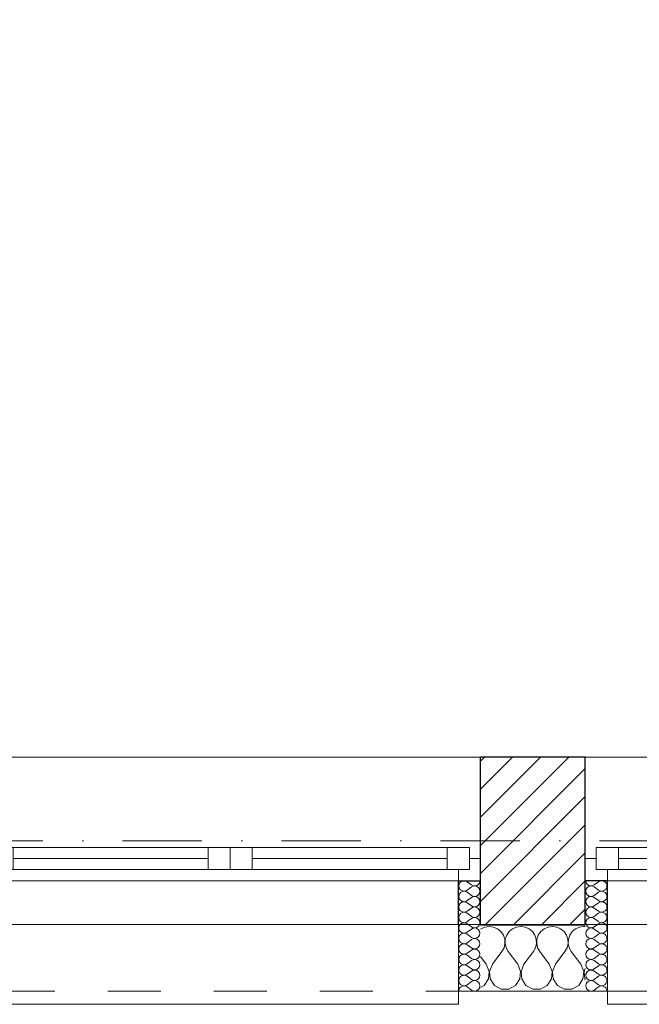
# Model space of a CAD drawing. Header units: millimetres. Extents: x 172139 to 266886, y 95607 to 138225.
# Tile 40 of 71: x 209365 to 210768, y 106825 to 109055. Entities that reach past the tile are written whole.
import ezdxf

# ---------------------------------------------------------------- set-up
doc = ezdxf.new("R2010")
doc.units = ezdxf.units.MM
doc.header["$MEASUREMENT"] = 0
doc.linetypes.add('Kropki i Kreski', pattern=[360, 180, -90, 0, -90])
doc.linetypes.add('Przerywana', pattern=[240, 120, -120])
for name, color, linetype in [('Konstrukcja - Siatki mod', 7, 'Continuous'), ('KR_INW', 7, 'Continuous'), ('NAPIS_SODON', 7, 'Continuous'), ('Okna ArchiCADa', 7, 'Continuous')]:
    doc.layers.add(name, color=color, linetype=linetype)
doc.layers.add('Konstrukcja - Siatki mod_Nr_pióra__48', color=7, linetype='Continuous', lineweight=15, true_color=0xa80f02)
doc.layers.add('KR_INW_Nr_pióra__102', color=7, linetype='Continuous', lineweight=5, true_color=0xcccccc)
for name, color, linetype, lineweight in [('KR_INW_Nr_pióra__101', 252, 'Continuous', 5), ('KR_INW_Nr_pióra__27', 7, 'Continuous', 25), ('KR_INW_Nr_pióra__47', 7, 'Continuous', 15), ('NAPIS_SODON_Nr_pióra__1', 7, 'Continuous', 13), ('Okna ArchiCADa_Nr_pióra__1', 7, 'Continuous', 13), ('Okna ArchiCADa_Nr_pióra__27', 7, 'Continuous', 25)]:
    doc.layers.add(name, color=color, linetype=linetype, lineweight=lineweight)

# ---------------------------------------------------------------- blocks, each defined once
blk = doc.blocks.new('Strop_1', base_point=(179225, 121523.3))
at = {"layer": 'NAPIS_SODON_Nr_pióra__1', "linetype": 'Continuous', "flags": 128}
blk.add_lwpolyline([(179225, 121523.3), (179225.9, 107003.8), (250898.3, 107008.3), (250897.4, 121527.8)], close=True, dxfattribs=at)
blk = doc.blocks.new('*X159')
at = {"layer": 'KR_INW_Nr_pióra__102', "linetype": 'Continuous'}
for p, q in [((210428.6, 107001.6), (210418.8, 107000.2)), ((210438.3, 107000.2), (210428.6, 107001.6)), ((210500, 107001.6), (210490.2, 107000.2)), ((210509.8, 107000.2), (210500, 107001.6)), ((210571.4, 107001.6), (210561.7, 107000.2)), ((210581.2, 107000.2), (210571.4, 107001.6)), ((210642.9, 107001.6), (210633.1, 107000.2)), ((210646.1, 107001.1), (210642.9, 107001.6)), ((210409.8, 106996.2), (210408.5, 106995.1)), ((210418.8, 107000.2), (210409.8, 106996.2)), ((210447.3, 106996.2), (210438.3, 107000.2)), ((210454.9, 106989.9), (210447.3, 106996.2)), ((210460.5, 106981.8), (210454.9, 106989.9)), ((210463.7, 106972.5), (210460.5, 106981.8)), ((210468.1, 106981.8), (210464.9, 106972.5)), ((210473.6, 106989.9), (210468.1, 106981.8)), ((210481.2, 106996.2), (210473.6, 106989.9)), ((210490.2, 107000.2), (210481.2, 106996.2)), ((210518.8, 106996.2), (210509.8, 107000.2)), ((210526.4, 106989.9), (210518.8, 106996.2)), ((210531.9, 106981.8), (210526.4, 106989.9)), ((210535.1, 106972.5), (210531.9, 106981.8)), ((210539.5, 106981.8), (210536.3, 106972.5)), ((210545.1, 106989.9), (210539.5, 106981.8)), ((210552.7, 106996.2), (210545.1, 106989.9)), ((210561.7, 107000.2), (210552.7, 106996.2)), ((210590.2, 106996.2), (210581.2, 107000.2)), ((210597.8, 106989.9), (210590.2, 106996.2)), ((210603.4, 106981.8), (210597.8, 106989.9)), ((210606.5, 106972.5), (210603.4, 106981.8)), ((210610.9, 106981.8), (210607.8, 106972.5)), ((210616.5, 106989.9), (210610.9, 106981.8)), ((210624.1, 106996.2), (210616.5, 106989.9)), ((210633.1, 107000.2), (210624.1, 106996.2)), ((210461.9, 106953.1), (210464.1, 106962.6)), ((210464.1, 106962.6), (210463.7, 106972.5)), ((210464.9, 106972.5), (210464.4, 106962.6)), ((210464.4, 106962.6), (210466.7, 106953.1)), ((210533.3, 106953.1), (210535.6, 106962.6)), ((210535.6, 106962.6), (210535.1, 106972.5)), ((210536.3, 106972.5), (210535.9, 106962.6)), ((210535.9, 106962.6), (210538.1, 106953.1)), ((210604.8, 106953.1), (210607, 106962.6)), ((210607, 106962.6), (210606.5, 106972.5)), ((210607.8, 106972.5), (210607.3, 106962.6)), ((210607.3, 106962.6), (210609.5, 106953.1)), ((210435.7, 106915.9), (210457.1, 106944.4)), ((210457.1, 106944.4), (210461.9, 106953.1)), ((210466.7, 106953.1), (210471.4, 106944.4)), ((210492.9, 106915.9), (210471.4, 106944.4)), ((210507.1, 106915.9), (210528.6, 106944.4)), ((210528.6, 106944.4), (210533.3, 106953.1)), ((210538.1, 106953.1), (210542.9, 106944.4)), ((210564.3, 106915.9), (210542.9, 106944.4)), ((210578.6, 106915.9), (210600, 106944.4)), ((210600, 106944.4), (210604.8, 106953.1)), ((210609.5, 106953.1), (210614.3, 106944.4)), ((210635.7, 106915.9), (210614.3, 106944.4)), ((210421.4, 106915.9), (210408.5, 106933.1)), ((210428.2, 106899.8), (210421.4, 106915.9)), ((210435.7, 106915.9), (210429, 106899.8)), ((210499.6, 106899.8), (210492.9, 106915.9)), ((210507.1, 106915.9), (210500.4, 106899.8)), ((210571, 106899.8), (210564.3, 106915.9)), ((210578.6, 106915.9), (210571.8, 106899.8)), ((210642.4, 106899.8), (210635.7, 106915.9)), ((210426.5, 106882.5), (210428.2, 106899.8)), ((210429, 106899.8), (210430.6, 106882.5)), ((210497.9, 106882.5), (210499.6, 106899.8)), ((210500.4, 106899.8), (210502.1, 106882.5)), ((210569.4, 106882.5), (210571, 106899.8)), ((210571.8, 106899.8), (210573.5, 106882.5)), ((210640.8, 106882.5), (210642.4, 106899.8)), ((210646.1, 106906.4), (210643.3, 106899.8)), ((210643.3, 106899.8), (210644.9, 106882.5)), ((210408.5, 106863.5), (210416.9, 106868)), ((210416.9, 106868), (210426.5, 106882.5)), ((210430.6, 106882.5), (210440.3, 106868)), ((210440.3, 106868), (210455.6, 106859.8)), ((210473, 106859.8), (210488.3, 106868)), ((210488.3, 106868), (210497.9, 106882.5)), ((210502.1, 106882.5), (210511.7, 106868)), ((210511.7, 106868), (210527, 106859.8)), ((210544.4, 106859.8), (210559.7, 106868)), ((210559.7, 106868), (210569.4, 106882.5)), ((210573.5, 106882.5), (210583.1, 106868)), ((210583.1, 106868), (210598.4, 106859.8)), ((210615.8, 106859.8), (210631.2, 106868)), ((210631.2, 106868), (210640.8, 106882.5)), ((210644.9, 106882.5), (210646.1, 106880.8)), ((210455.6, 106859.8), (210473, 106859.8)), ((210527, 106859.8), (210544.4, 106859.8)), ((210598.4, 106859.8), (210615.8, 106859.8))]:
    blk.add_line(p, q, dxfattribs=at)
blk = doc.blocks.new('*X196')
at = {"layer": 'KR_INW_Nr_pióra__102', "linetype": 'Continuous'}
for p, q in [((210388.2, 107095.6), (210378.7, 107102.8)), ((210388.2, 107090.9), (210378.7, 107083.7)), ((210388.2, 107071.8), (210378.7, 107079)), ((210388.2, 107067), (210378.7, 107059.9)), ((210388.2, 107048), (210378.7, 107055.1)), ((210388.2, 107043.2), (210378.7, 107036.1)), ((210388.2, 107024.2), (210378.7, 107031.3)), ((210388.2, 107019.4), (210378.7, 107012.3)), ((210388.2, 107000.4), (210378.7, 107007.5)), ((210388.2, 106995.6), (210378.7, 106988.5)), ((210388.2, 106976.6), (210378.7, 106983.7)), ((210388.2, 106971.8), (210378.7, 106964.7)), ((210388.2, 106952.8), (210378.7, 106959.9)), ((210388.2, 106948), (210378.7, 106940.9)), ((210388.2, 106929), (210378.7, 106936.1)), ((210388.2, 106924.2), (210378.7, 106917)), ((210388.2, 106905.1), (210378.7, 106912.3)), ((210388.2, 106900.4), (210378.7, 106893.2)), ((210388.2, 106881.3), (210378.7, 106888.5)), ((210388.2, 106876.6), (210378.7, 106869.4)), ((210388.2, 106857.5), (210378.7, 106864.7))]:
    blk.add_line(p, q, dxfattribs=at)
for centre, start, end in [((210371.6, 107093.2), 53.1301, 180), ((210371.6, 107093.2), 180, 306.8699), ((210395.4, 107105.1), 233.1301, 0), ((210395.4, 107081.3), 233.1301, 126.8699), ((210371.6, 107069.4), 53.1301, 180), ((210371.6, 107069.4), 180, 306.8699), ((210395.4, 107057.5), 233.1301, 126.8699), ((210371.6, 107045.6), 53.1301, 180), ((210371.6, 107045.6), 180, 306.8699), ((210371.6, 107021.8), 53.1301, 180), ((210395.4, 107033.7), 233.1301, 126.8699), ((210371.6, 107021.8), 180, 306.8699), ((210371.6, 106998), 53.1301, 180), ((210395.4, 107009.9), 233.1301, 126.8699), ((210371.6, 106998), 180, 306.8699), ((210371.6, 106974.2), 53.1301, 180), ((210395.4, 106986.1), 233.1301, 126.8699), ((210371.6, 106974.2), 180, 306.8699), ((210371.6, 106950.4), 53.1301, 180), ((210395.4, 106962.3), 233.1301, 126.8699), ((210371.6, 106950.4), 180, 306.8699), ((210371.6, 106926.6), 53.1301, 180), ((210395.4, 106938.5), 233.1301, 126.8699), ((210371.6, 106926.6), 180, 306.8699), ((210371.6, 106902.8), 53.1301, 180), ((210395.4, 106914.7), 233.1301, 126.8699), ((210371.6, 106902.8), 180, 306.8699), ((210371.6, 106879), 53.1301, 180), ((210395.4, 106890.9), 233.1301, 126.8699), ((210371.6, 106879), 180, 306.8699), ((210395.4, 106867), 233.1301, 126.8699), ((210371.6, 106855.1), 53.1301, 180)]:
    blk.add_arc(centre, 11.9, start, end, dxfattribs=at)
blk = doc.blocks.new('*X197')
at = {"layer": 'KR_INW_Nr_pióra__102', "linetype": 'Continuous'}
for p, q in [((210666.3, 107095.6), (210675.8, 107102.8)), ((210666.3, 107090.9), (210675.8, 107083.7)), ((210666.3, 107071.8), (210675.8, 107079)), ((210666.3, 107067), (210675.8, 107059.9)), ((210666.3, 107048), (210675.8, 107055.1)), ((210666.3, 107043.2), (210675.8, 107036.1)), ((210666.3, 107024.2), (210675.8, 107031.3)), ((210666.3, 107019.4), (210675.8, 107012.3)), ((210666.3, 107000.4), (210675.8, 107007.5)), ((210666.3, 106995.6), (210675.8, 106988.5)), ((210666.3, 106976.6), (210675.8, 106983.7)), ((210666.3, 106971.8), (210675.8, 106964.7)), ((210666.3, 106952.8), (210675.8, 106959.9)), ((210666.3, 106948), (210675.8, 106940.9)), ((210666.3, 106929), (210675.8, 106936.1)), ((210666.3, 106924.2), (210675.8, 106917)), ((210666.3, 106905.1), (210675.8, 106912.3)), ((210666.3, 106900.4), (210675.8, 106893.2)), ((210666.3, 106881.3), (210675.8, 106888.5)), ((210666.3, 106876.6), (210675.8, 106869.4)), ((210666.3, 106857.5), (210675.8, 106864.7))]:
    blk.add_line(p, q, dxfattribs=at)
for centre, start, end in [((210659.1, 107105.1), 180, 306.8699), ((210659.1, 107081.3), 53.1301, 306.8699), ((210683, 107093.2), 0, 126.8699), ((210683, 107093.2), 233.1301, 0), ((210659.1, 107057.5), 53.1301, 306.8699), ((210683, 107069.4), 0, 126.8699), ((210683, 107069.4), 233.1301, 0), ((210683, 107045.6), 0, 126.8699), ((210659.1, 107033.7), 53.1301, 306.8699), ((210683, 107045.6), 233.1301, 0), ((210683, 107021.8), 0, 126.8699), ((210659.1, 107009.9), 53.1301, 306.8699), ((210683, 107021.8), 233.1301, 0), ((210683, 106998), 0, 126.8699), ((210659.1, 106986.1), 53.1301, 306.8699), ((210683, 106998), 233.1301, 0), ((210683, 106974.2), 0, 126.8699), ((210659.1, 106962.3), 53.1301, 306.8699), ((210683, 106974.2), 233.1301, 0), ((210683, 106950.4), 0, 126.8699), ((210659.1, 106938.5), 53.1301, 306.8699), ((210683, 106950.4), 233.1301, 0), ((210683, 106926.6), 0, 126.8699), ((210659.1, 106914.7), 53.1301, 306.8699), ((210683, 106926.6), 233.1301, 0), ((210683, 106902.8), 0, 126.8699), ((210659.1, 106890.9), 53.1301, 306.8699), ((210683, 106902.8), 233.1301, 0), ((210683, 106879), 0, 126.8699), ((210659.1, 106867), 53.1301, 306.8699), ((210683, 106879), 233.1301, 0), ((210683, 106855.1), 0, 126.8699)]:
    blk.add_arc(centre, 11.9, start, end, dxfattribs=at)
blk = doc.blocks.new('Okno dwuskrzydłowe 19_5')
at = {"layer": 'Okna ArchiCADa_Nr_pióra__1', "linetype": 'Continuous'}
for p, q in [((-566.8, 230), (566.8, 230)), ((-541.8, 25), (-491.8, 25)), ((-541.8, -25), (-541.8, 25)), ((-491.8, 25), (-50, 25)), ((-491.8, 25), (-491.8, -25)), ((-491.8, 25), (-50, 25)), ((-50, -25), (-50, 25)), ((-50, 25), (0, 25)), ((0, 25), (0, -25)), ((0, 25), (50, 25)), ((0, -25), (0, 25)), ((50, 25), (491.8, 25)), ((50, 25), (50, -25)), ((50, 25), (491.8, 25)), ((491.8, -25), (491.8, 25)), ((491.8, 25), (541.8, 25)), ((541.8, 25), (541.8, -25)), ((-566.8, 0), (-541.8, 0)), ((-541.8, 0), (-541.8, -25)), ((-491.8, 0), (-50, 0)), ((50, 0), (491.8, 0)), ((541.8, -25), (541.8, 0)), ((541.8, 0), (566.8, 0)), ((-541.8, -25), (-516.8, -25)), ((-491.8, -25), (-541.8, -25)), ((-516.8, -25), (-516.8, -50)), ((-50, -25), (-491.8, -25)), ((0, -25), (-50, -25)), ((50, -25), (0, -25)), ((491.8, -25), (50, -25)), ((541.8, -25), (491.8, -25)), ((516.8, -50), (516.8, -25)), ((516.8, -25), (541.8, -25)), ((-516.8, -50), (-566.8, -50)), ((0, -50), (-516.8, -50)), ((516.8, -50), (0, -50)), ((566.8, -50), (516.8, -50)), ((-516.8, -300), (-516.8, -330)), ((516.8, -330), (516.8, -300)), ((-516.8, -330), (516.8, -330))]:
    blk.add_line(p, q, dxfattribs=at)
at = {"layer": 'Okna ArchiCADa_Nr_pióra__1', "linetype": 'Przerywana'}
blk.add_line((-516.8, -300), (516.8, -300), dxfattribs=at)
at = {"layer": 'Okna ArchiCADa_Nr_pióra__27', "linetype": 'Continuous'}
for p, q in [((-566.8, -50), (-566.8, 0)), ((566.8, -50), (566.8, 0)), ((-516.8, -50), (-566.8, -50)), ((516.8, -50), (566.8, -50))]:
    blk.add_line(p, q, dxfattribs=at)
blk = doc.blocks.new('Ściana_3', base_point=(179075.1, 106855.1))
at = {"layer": 'KR_INW_Nr_pióra__101', "linetype": 'Continuous'}
h = blk.add_hatch(dxfattribs=at)
h.set_pattern_fill('Cegła_licówka', color=256, style=0, pattern_type=2)
h.set_pattern_definition([(45, (0, 0), (-31.819804, 31.819804), [])])
h.paths.add_polyline_path([(210646.1, 107385.1), (210408.5, 107385.1), (210408.5, 107155.1), (210408.5, 107105.1), (210408.5, 107005.1), (210646.1, 107005.1), (210646.1, 107105.1), (210646.1, 107155.1)])
at = {"layer": 'KR_INW_Nr_pióra__27', "linetype": 'Continuous'}
for p, q in [((210408.5, 107155.1), (210408.5, 107385.1)), ((210646.1, 107155.1), (210646.1, 107385.1)), ((210408.5, 107105.1), (210408.5, 107155.1)), ((210646.1, 107105.1), (210646.1, 107155.1)), ((210358.5, 107005.1), (210358.5, 107105.1)), ((210358.5, 107105.1), (210408.5, 107105.1)), ((210408.5, 107005.1), (210408.5, 107105.1)), ((210646.1, 107005.1), (210646.1, 107105.1)), ((210696.1, 107105.1), (210646.1, 107105.1)), ((210696.1, 107005.1), (210696.1, 107105.1)), ((210408.5, 107005.1), (210646.1, 107005.1))]:
    blk.add_line(p, q, dxfattribs=at)
at = {"layer": 'KR_INW_Nr_pióra__27', "linetype": 'Continuous', "flags": 128}
blk.add_lwpolyline([(210646.1, 107385.1), (210408.5, 107385.1)], dxfattribs=at)
at = {"layer": 'KR_INW_Nr_pióra__47', "linetype": 'Continuous'}
for p, q in [((210408.5, 107105.1), (210358.5, 107105.1)), ((210358.5, 107105.1), (210358.5, 106855.1)), ((210646.1, 107105.1), (210696.1, 107105.1)), ((210696.1, 107105.1), (210696.1, 106855.1)), ((210358.5, 106855.1), (210358.5, 107005.1)), ((210696.1, 106855.1), (210696.1, 107005.1)), ((210408.5, 106855.1), (210358.5, 106855.1)), ((210646.1, 106855.1), (210696.1, 106855.1))]:
    blk.add_line(p, q, dxfattribs=at)
at = {"layer": 'KR_INW_Nr_pióra__47', "linetype": 'Continuous', "flags": 128}
blk.add_lwpolyline([(210408.5, 106855.1), (210646.1, 106855.1)], dxfattribs=at)
at = {"layer": 'KR_INW'}
for name in ['*X196', '*X197', '*X159']:
    blk.add_blockref(name, (0, 0), dxfattribs=at)
at = {"layer": 'Okna ArchiCADa', "color": 21, "linetype": 'Continuous', "lineweight": 13, "true_color": 0xff9955, "zscale": 1000}
for p in [(209841.7, 107155.1), (211212.8, 107155.1)]:
    blk.add_blockref('Okno dwuskrzydłowe 19_5', p, dxfattribs=at)
blk = doc.blocks.new('Standardowy znacznik siatki_10')
at = {"layer": 'Konstrukcja - Siatki mod_Nr_pióra__48', "linetype": 'Kropki i Kreski'}
blk.add_line((1000, 0), (72912, 0), dxfattribs=at)

msp = doc.modelspace()

# ---------------------------------------------------------------- block references
at = {"layer": 'Konstrukcja - Siatki mod', "color": 8, "linetype": 'Continuous', "lineweight": 13, "zscale": 1000}
msp.add_blockref('Standardowy znacznik siatki_10', (177989.3, 107195.1), dxfattribs=at)
at = {"layer": 'KR_INW'}
msp.add_blockref('Ściana_3', (179075.1, 106855.1), dxfattribs=at)
at = {"layer": 'NAPIS_SODON', "linetype": 'Continuous'}
msp.add_blockref('Strop_1', (179225, 121523.3), dxfattribs=at)

doc.saveas('drawing.dxf')
